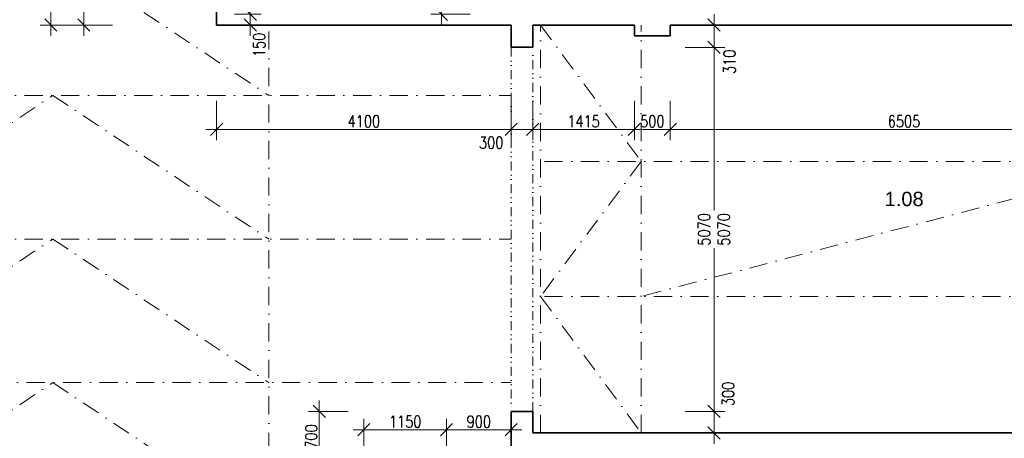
# Model space of a CAD drawing. Header units: millimetres. Extents: x -485339 to 286898, y -1189934 to 1602269.
# Tile 74 of 230: x -77345 to -63641, y -1056553 to -1050723. Entities that reach past the tile are written whole.
import ezdxf

# ---------------------------------------------------------------- set-up
doc = ezdxf.new("R2010")
doc.units = ezdxf.units.MM
doc.header["$LTSCALE"] = 10
doc.linetypes.add('DASHDOT', pattern=[25.4, 12.7, -6.35, 0, -6.35])
doc.linetypes.add('DĚLICÍ2', pattern=[15.875, 6.35, -3.175, 0, -3.175, 0, -3.175])
doc.layers.get('Defpoints').update_dxf_attribs({"lineweight": 0})
for name, color, linetype, lineweight in [('St_kóty', 132, 'Continuous', 18), ('St_plocha_místnosti', 250, 'Continuous', 18), ('St_čáry_nad', 250, 'DĚLICÍ2', 18), ('St_čáry_obrys', 5, 'Continuous', 35), ('St_čáry_osy', 250, 'DASHDOT', 18)]:
    doc.layers.add(name, color=color, linetype=linetype, lineweight=lineweight)
doc.styles.add('Andy', font='arial.ttf')
doc.styles.get("Standard").update_dxf_attribs({"font": 'simplex.shx', "width": 0.8})
doc.dimstyles.new('stavebníM100', dxfattribs={"dimtxt": 165, "dimasz": 170, "dimexe": 150, "dimexo": 100, "dimgap": 30, "dimtad": 1, "dimdec": 0, "dimtxsty": 'Standard', "dimblk": 'OBLIQUE', "dimcen": -2.5, "dimdle": 150, "dimclrd": 256, "dimclre": 256, "dimclrt": 256, "dimadec": 4, "dimazin": 0, "dimtfac": 1, "dimtdec": 0, "dimtmove": 2, "dimatfit": 3, "dimldrblk": 'OBLIQUE', "dimfxl": 400, "dimfxlon": 1, "dimlwd": -1, "dimlwe": -1, "dimarcsym": 0})
doc.dimstyles.new('stavebníM100_modul', dxfattribs={"dimtxt": 250, "dimasz": 200, "dimexe": 150, "dimexo": 100, "dimgap": 30, "dimtad": 1, "dimdec": 0, "dimtxsty": 'Standard', "dimblk": 'DOT', "dimcen": -2.5, "dimdle": 150, "dimclrd": 256, "dimclre": 256, "dimclrt": 256, "dimadec": 4, "dimazin": 0, "dimtfac": 1, "dimtdec": 0, "dimtmove": 2, "dimatfit": 3, "dimldrblk": 'OBLIQUE', "dimfxl": 400, "dimfxlon": 1, "dimlwd": -1, "dimlwe": -1, "dimarcsym": 0})

# ---------------------------------------------------------------- blocks, each defined once
blk = doc.blocks.new('_Dot')
at = {"color": 0, "linetype": 'ByBlock', "lineweight": -2}
blk.add_line((-0.5, 0), (-1, 0), dxfattribs=at)
at = {"color": 0, "linetype": 'ByBlock', "const_width": 0.5}
blk.add_lwpolyline([(-0.25, 0, 1), (0.25, 0, 1)], format="xyb", close=True, dxfattribs=at)
blk = doc.blocks.new('*D5730')
at = {"layer": 'Defpoints', "color": 0}
for p in [(-71193, -1040782), (-59185, -1040783), (-71193, -1064041)]:
    blk.add_point(p, dxfattribs=at)
at = {"layer": 'St_kóty'}
for p, q in [((-71193, -1063641), (-71193, -1064191)), ((-59185, -1063641), (-59185, -1064191)), ((-59385, -1064041), (-70993, -1064041))]:
    blk.add_line(p, q, dxfattribs=at)
at = {"layer": 'St_kóty', "xscale": 200, "yscale": 200, "zscale": 200, "rotation": 180}
blk.add_blockref('_Dot', (-71193, -1064041), dxfattribs=at)
at = {"layer": 'St_kóty', "xscale": 200, "yscale": 200, "zscale": 200}
blk.add_blockref('_Dot', (-59185, -1064041), dxfattribs=at)
at = {"layer": 'St_kóty', "insert": (-65189, -1063886), "char_height": 250, "attachment_point": 5}
blk.add_mtext('12008', dxfattribs=at)
blk = doc.blocks.new('_OBLIQUE')
at = {"color": 0, "linetype": 'ByBlock'}
blk.add_line((-0.5, -0.5), (0.5, 0.5), dxfattribs=at)
blk = doc.blocks.new('*D5731')
at = {"layer": 'Defpoints', "color": 0}
for p in [(-83185, -1040868), (-71193, -1040782), (-83185, -1064041)]:
    blk.add_point(p, dxfattribs=at)
at = {"layer": 'St_kóty'}
for p, q in [((-83185, -1063641), (-83185, -1064191)), ((-71193, -1063641), (-71193, -1064191)), ((-71393, -1064041), (-82985, -1064041))]:
    blk.add_line(p, q, dxfattribs=at)
at = {"layer": 'St_kóty', "linetype": 'ByBlock', "xscale": 200, "yscale": 200, "zscale": 200, "rotation": 180}
blk.add_blockref('_Dot', (-83185, -1064041), dxfattribs=at)
at = {"layer": 'St_kóty', "linetype": 'ByBlock', "xscale": 200, "yscale": 200, "zscale": 200}
blk.add_blockref('_Dot', (-71193, -1064041), dxfattribs=at)
at = {"layer": 'St_kóty', "insert": (-77189, -1063886), "char_height": 250, "attachment_point": 5}
blk.add_mtext('11992', dxfattribs=at)
blk = doc.blocks.new('*D5786')
at = {"layer": 'Defpoints', "color": 0}
for p in [(-74605, -1050798), (-70505, -1050798), (-70505, -1052251)]:
    blk.add_point(p, dxfattribs=at)
at = {"layer": 'St_kóty'}
for p, q in [((-74605, -1051851), (-74605, -1052401)), ((-70505, -1051851), (-70505, -1052401)), ((-74755, -1052251), (-70355, -1052251))]:
    blk.add_line(p, q, dxfattribs=at)
at = {"layer": 'St_kóty', "linetype": 'ByBlock', "xscale": 170, "yscale": 170, "zscale": 170, "rotation": 180}
blk.add_blockref('_OBLIQUE', (-74605, -1052251), dxfattribs=at)
at = {"layer": 'St_kóty', "linetype": 'ByBlock', "xscale": 170, "yscale": 170, "zscale": 170}
blk.add_blockref('_OBLIQUE', (-70505, -1052251), dxfattribs=at)
at = {"layer": 'St_kóty', "insert": (-72555, -1052138), "char_height": 165, "attachment_point": 5}
blk.add_mtext('4100', dxfattribs=at)
blk = doc.blocks.new('*D5787')
at = {"layer": 'Defpoints', "color": 0}
for p in [(-70505, -1050798), (-70205, -1051108), (-70205, -1052251)]:
    blk.add_point(p, dxfattribs=at)
at = {"layer": 'St_kóty'}
for p, q in [((-70505, -1051851), (-70505, -1052401)), ((-70205, -1051851), (-70205, -1052401)), ((-70655, -1052251), (-70055, -1052251))]:
    blk.add_line(p, q, dxfattribs=at)
at = {"layer": 'St_kóty', "linetype": 'ByBlock', "xscale": 170, "yscale": 170, "zscale": 170, "rotation": 180}
blk.add_blockref('_OBLIQUE', (-70505, -1052251), dxfattribs=at)
at = {"layer": 'St_kóty', "linetype": 'ByBlock', "xscale": 170, "yscale": 170, "zscale": 170}
blk.add_blockref('_OBLIQUE', (-70205, -1052251), dxfattribs=at)
at = {"layer": 'St_kóty', "insert": (-70783, -1052435), "char_height": 165, "attachment_point": 5}
blk.add_mtext('300', dxfattribs=at)
blk = doc.blocks.new('*D5788')
at = {"layer": 'Defpoints', "color": 0}
for p in [(-68790, -1050948), (-70205, -1051108), (-68790, -1052251)]:
    blk.add_point(p, dxfattribs=at)
at = {"layer": 'St_kóty'}
for p, q in [((-70205, -1051851), (-70205, -1052401)), ((-68790, -1051851), (-68790, -1052401)), ((-70355, -1052251), (-68640, -1052251))]:
    blk.add_line(p, q, dxfattribs=at)
at = {"layer": 'St_kóty', "linetype": 'ByBlock', "xscale": 170, "yscale": 170, "zscale": 170, "rotation": 180}
blk.add_blockref('_OBLIQUE', (-70205, -1052251), dxfattribs=at)
at = {"layer": 'St_kóty', "linetype": 'ByBlock', "xscale": 170, "yscale": 170, "zscale": 170}
blk.add_blockref('_OBLIQUE', (-68790, -1052251), dxfattribs=at)
at = {"layer": 'St_kóty', "insert": (-69497, -1052138), "char_height": 165, "attachment_point": 5}
blk.add_mtext('1415', dxfattribs=at)
blk = doc.blocks.new('*D5789')
at = {"layer": 'Defpoints', "color": 0}
for p in [(-68790, -1050948), (-68290, -1050948), (-68290, -1052251)]:
    blk.add_point(p, dxfattribs=at)
at = {"layer": 'St_kóty'}
for p, q in [((-68790, -1051851), (-68790, -1052401)), ((-68290, -1051851), (-68290, -1052401)), ((-68940, -1052251), (-68140, -1052251))]:
    blk.add_line(p, q, dxfattribs=at)
at = {"layer": 'St_kóty', "linetype": 'ByBlock', "xscale": 170, "yscale": 170, "zscale": 170, "rotation": 180}
blk.add_blockref('_OBLIQUE', (-68790, -1052251), dxfattribs=at)
at = {"layer": 'St_kóty', "linetype": 'ByBlock', "xscale": 170, "yscale": 170, "zscale": 170}
blk.add_blockref('_OBLIQUE', (-68290, -1052251), dxfattribs=at)
at = {"layer": 'St_kóty', "insert": (-68540, -1052138), "char_height": 165, "attachment_point": 5}
blk.add_mtext('500', dxfattribs=at)
blk = doc.blocks.new('*D5790')
at = {"layer": 'Defpoints', "color": 0}
for p in [(-68290, -1050948), (-61785, -1050948), (-61785, -1052251)]:
    blk.add_point(p, dxfattribs=at)
at = {"layer": 'St_kóty'}
for p, q in [((-68290, -1051851), (-68290, -1052401)), ((-61785, -1051851), (-61785, -1052401)), ((-68440, -1052251), (-61635, -1052251))]:
    blk.add_line(p, q, dxfattribs=at)
at = {"layer": 'St_kóty', "linetype": 'ByBlock', "xscale": 170, "yscale": 170, "zscale": 170, "rotation": 180}
blk.add_blockref('_OBLIQUE', (-68290, -1052251), dxfattribs=at)
at = {"layer": 'St_kóty', "linetype": 'ByBlock', "xscale": 170, "yscale": 170, "zscale": 170}
blk.add_blockref('_OBLIQUE', (-61785, -1052251), dxfattribs=at)
at = {"layer": 'St_kóty', "insert": (-65037, -1052138), "char_height": 165, "attachment_point": 5}
blk.add_mtext('6505', dxfattribs=at)
blk = doc.blocks.new('*D5794')
at = {"layer": 'Defpoints', "color": 0}
for p in [(-71405, -1056433), (-72555, -1056848), (-71405, -1056878)]:
    blk.add_point(p, dxfattribs=at)
at = {"layer": 'St_kóty'}
for p, q in [((-72555, -1056748), (-72555, -1056283)), ((-71405, -1056778), (-71405, -1056283)), ((-72705, -1056433), (-71255, -1056433))]:
    blk.add_line(p, q, dxfattribs=at)
at = {"layer": 'St_kóty', "linetype": 'ByBlock', "xscale": 170, "yscale": 170, "zscale": 170, "rotation": 180}
blk.add_blockref('_OBLIQUE', (-72555, -1056433), dxfattribs=at)
at = {"layer": 'St_kóty', "linetype": 'ByBlock', "xscale": 170, "yscale": 170, "zscale": 170}
blk.add_blockref('_OBLIQUE', (-71405, -1056433), dxfattribs=at)
at = {"layer": 'St_kóty', "insert": (-71980, -1056321), "char_height": 165, "attachment_point": 5}
blk.add_mtext('1150', dxfattribs=at)
blk = doc.blocks.new('*D5795')
at = {"layer": 'Defpoints', "color": 0}
for p in [(-70505, -1056178), (-70505, -1056433), (-71405, -1056878)]:
    blk.add_point(p, dxfattribs=at)
at = {"layer": 'St_kóty'}
for p, q in [((-71405, -1056778), (-71405, -1056283)), ((-70505, -1056278), (-70505, -1056583)), ((-71555, -1056433), (-70355, -1056433))]:
    blk.add_line(p, q, dxfattribs=at)
at = {"layer": 'St_kóty', "linetype": 'ByBlock', "xscale": 170, "yscale": 170, "zscale": 170, "rotation": 180}
blk.add_blockref('_OBLIQUE', (-71405, -1056433), dxfattribs=at)
at = {"layer": 'St_kóty', "linetype": 'ByBlock', "xscale": 170, "yscale": 170, "zscale": 170}
blk.add_blockref('_OBLIQUE', (-70505, -1056433), dxfattribs=at)
at = {"layer": 'St_kóty', "insert": (-70955, -1056321), "char_height": 165, "attachment_point": 5}
blk.add_mtext('900', dxfattribs=at)
blk = doc.blocks.new('*D5796')
at = {"layer": 'Defpoints', "color": 0}
for p in [(-70505, -1056178), (-73175, -1056878), (-70505, -1056878)]:
    blk.add_point(p, dxfattribs=at)
at = {"layer": 'St_kóty'}
for p, q in [((-73175, -1056028), (-73175, -1057028)), ((-72775, -1056178), (-73325, -1056178)), ((-72775, -1056878), (-73325, -1056878))]:
    blk.add_line(p, q, dxfattribs=at)
at = {"layer": 'St_kóty', "linetype": 'ByBlock', "xscale": 170, "yscale": 170, "zscale": 170}
for p, rotation in [((-73175, -1056178), 90), ((-73175, -1056878), 270)]:
    blk.add_blockref('_OBLIQUE', p, dxfattribs=dict(at, rotation=rotation))
at = {"layer": 'St_kóty', "insert": (-73287, -1056528), "char_height": 165, "attachment_point": 5, "rotation": 90}
blk.add_mtext('700', dxfattribs=at)
blk = doc.blocks.new('*D5807')
at = {"layer": 'Defpoints', "color": 0}
for p in [(-70205, -1056178), (-67681, -1056178), (-70205, -1056478)]:
    blk.add_point(p, dxfattribs=at)
at = {"layer": 'St_kóty'}
for p, q in [((-67681, -1056628), (-67681, -1056028)), ((-68081, -1056178), (-67531, -1056178)), ((-68081, -1056478), (-67531, -1056478))]:
    blk.add_line(p, q, dxfattribs=at)
at = {"layer": 'St_kóty', "linetype": 'ByBlock', "xscale": 170, "yscale": 170, "zscale": 170}
for p, rotation in [((-67681, -1056178), 90), ((-67681, -1056478), 270)]:
    blk.add_blockref('_OBLIQUE', p, dxfattribs=dict(at, rotation=rotation))
at = {"layer": 'St_kóty', "insert": (-67485, -1055935), "char_height": 165, "attachment_point": 5, "rotation": 90}
blk.add_mtext('300', dxfattribs=at)
blk = doc.blocks.new('*D5808')
at = {"layer": 'Defpoints', "color": 0}
for p in [(-70205, -1051108), (-67681, -1051108), (-70205, -1056178)]:
    blk.add_point(p, dxfattribs=at)
at = {"layer": 'St_kóty'}
for p, q in [((-67681, -1050958), (-67681, -1053380)), ((-68081, -1051108), (-67531, -1051108)), ((-67681, -1056328), (-67681, -1053905)), ((-68081, -1056178), (-67531, -1056178))]:
    blk.add_line(p, q, dxfattribs=at)
at = {"layer": 'St_kóty', "linetype": 'ByBlock', "xscale": 170, "yscale": 170, "zscale": 170}
for p, rotation in [((-67681, -1051108), 90), ((-67681, -1056178), 270)]:
    blk.add_blockref('_OBLIQUE', p, dxfattribs=dict(at, rotation=rotation))
at = {"layer": 'St_kóty', "insert": (-67681, -1053643), "char_height": 165, "attachment_point": 5, "rotation": 90}
blk.add_mtext('5070\\P5070', dxfattribs=at)
blk = doc.blocks.new('*D5809')
at = {"layer": 'Defpoints', "color": 0}
for p in [(-70205, -1050798), (-67681, -1050798), (-70205, -1051108)]:
    blk.add_point(p, dxfattribs=at)
at = {"layer": 'St_kóty'}
for p, q in [((-67681, -1051258), (-67681, -1050648)), ((-68081, -1050798), (-67531, -1050798)), ((-68081, -1051108), (-67531, -1051108))]:
    blk.add_line(p, q, dxfattribs=at)
at = {"layer": 'St_kóty', "linetype": 'ByBlock', "xscale": 170, "yscale": 170, "zscale": 170}
for p, rotation in [((-67681, -1050798), 90), ((-67681, -1051108), 270)]:
    blk.add_blockref('_OBLIQUE', p, dxfattribs=dict(at, rotation=rotation))
at = {"layer": 'St_kóty', "insert": (-67466, -1051309), "char_height": 165, "attachment_point": 5, "rotation": 90}
blk.add_mtext('310', dxfattribs=at)
blk = doc.blocks.new('*D5820')
at = {"layer": 'Defpoints', "color": 0}
for p in [(-76453, -1049998), (-74605, -1049998), (-74605, -1050798)]:
    blk.add_point(p, dxfattribs=at)
at = {"layer": 'St_kóty'}
for p, q in [((-76453, -1050948), (-76453, -1049848)), ((-76053, -1049998), (-76603, -1049998)), ((-76053, -1050798), (-76603, -1050798))]:
    blk.add_line(p, q, dxfattribs=at)
at = {"layer": 'St_kóty', "linetype": 'ByBlock', "xscale": 170, "yscale": 170, "zscale": 170}
for p, rotation in [((-76453, -1049998), 90), ((-76453, -1050798), 270)]:
    blk.add_blockref('_OBLIQUE', p, dxfattribs=dict(at, rotation=rotation))
at = {"layer": 'St_kóty', "insert": (-76565, -1050398), "char_height": 165, "attachment_point": 5, "rotation": 90}
blk.add_mtext('800', dxfattribs=at)
blk = doc.blocks.new('*D5826')
at = {"layer": 'Defpoints', "color": 0}
for p in [(-74605, -1041818), (-76912, -1050798), (-74605, -1050798)]:
    blk.add_point(p, dxfattribs=at)
at = {"layer": 'St_kóty'}
for p, q in [((-76912, -1041668), (-76912, -1050948)), ((-76512, -1041818), (-77062, -1041818)), ((-76512, -1050798), (-77062, -1050798))]:
    blk.add_line(p, q, dxfattribs=at)
at = {"layer": 'St_kóty', "linetype": 'ByBlock', "xscale": 170, "yscale": 170, "zscale": 170}
for p, rotation in [((-76912, -1041818), 90), ((-76912, -1050798), 270)]:
    blk.add_blockref('_OBLIQUE', p, dxfattribs=dict(at, rotation=rotation))
at = {"layer": 'St_kóty', "insert": (-77024, -1046308), "char_height": 165, "attachment_point": 5, "rotation": 90}
blk.add_mtext('8980', dxfattribs=at)
blk = doc.blocks.new('*D5827')
at = {"layer": 'Defpoints', "color": 0}
for p in [(-74455, -1050648), (-74136, -1050648), (-74605, -1050798)]:
    blk.add_point(p, dxfattribs=at)
at = {"layer": 'St_kóty'}
for p, q in [((-74136, -1050948), (-74136, -1050498)), ((-74355, -1050648), (-73986, -1050648)), ((-74505, -1050798), (-73986, -1050798))]:
    blk.add_line(p, q, dxfattribs=at)
at = {"layer": 'St_kóty', "linetype": 'ByBlock', "xscale": 170, "yscale": 170, "zscale": 170}
for p, rotation in [((-74136, -1050648), 90), ((-74136, -1050798), 270)]:
    blk.add_blockref('_OBLIQUE', p, dxfattribs=dict(at, rotation=rotation))
at = {"layer": 'St_kóty', "insert": (-74012, -1051074), "char_height": 165, "attachment_point": 5, "rotation": 90}
blk.add_mtext('150', dxfattribs=at)
blk = doc.blocks.new('*D5828')
at = {"layer": 'Defpoints', "color": 0}
for p in [(-74455, -1048848), (-74136, -1048848), (-74455, -1050648)]:
    blk.add_point(p, dxfattribs=at)
at = {"layer": 'St_kóty'}
for p, q in [((-74136, -1050798), (-74136, -1048698)), ((-74355, -1048848), (-73986, -1048848)), ((-74355, -1050648), (-73986, -1050648))]:
    blk.add_line(p, q, dxfattribs=at)
at = {"layer": 'St_kóty', "linetype": 'ByBlock', "xscale": 170, "yscale": 170, "zscale": 170}
for p, rotation in [((-74136, -1048848), 90), ((-74136, -1050648), 270)]:
    blk.add_blockref('_OBLIQUE', p, dxfattribs=dict(at, rotation=rotation))
at = {"layer": 'St_kóty', "insert": (-74248, -1049748), "char_height": 165, "attachment_point": 5, "rotation": 90}
blk.add_mtext('1800', dxfattribs=at)
blk = doc.blocks.new('*D5834')
at = {"layer": 'Defpoints', "color": 0}
for p in [(-71474, -1049398), (-70505, -1049398), (-70505, -1050648)]:
    blk.add_point(p, dxfattribs=at)
at = {"layer": 'St_kóty'}
for p, q in [((-71474, -1050798), (-71474, -1049248)), ((-71074, -1049398), (-71624, -1049398)), ((-71074, -1050648), (-71624, -1050648))]:
    blk.add_line(p, q, dxfattribs=at)
at = {"layer": 'St_kóty', "linetype": 'ByBlock', "xscale": 170, "yscale": 170, "zscale": 170}
for p, rotation in [((-71474, -1049398), 90), ((-71474, -1050648), 270)]:
    blk.add_blockref('_OBLIQUE', p, dxfattribs=dict(at, rotation=rotation))
at = {"layer": 'St_kóty', "insert": (-71587, -1050023), "char_height": 165, "attachment_point": 5, "rotation": 90}
blk.add_mtext('1250', dxfattribs=at)
blk = doc.blocks.new('*D6628')
at = {"layer": 'Defpoints', "color": 0}
for p in [(-43625, -1042046), (-140555, -1060078), (-43625, -1065645)]:
    blk.add_point(p, dxfattribs=at)
at = {"layer": 'St_kóty'}
for p, q in [((-140555, -1065245), (-140555, -1065795)), ((-43625, -1065245), (-43625, -1065795)), ((-140705, -1065645), (-43475, -1065645))]:
    blk.add_line(p, q, dxfattribs=at)
at = {"layer": 'St_kóty', "linetype": 'ByBlock', "xscale": 170, "yscale": 170, "zscale": 170, "rotation": 180}
blk.add_blockref('_OBLIQUE', (-140555, -1065645), dxfattribs=at)
at = {"layer": 'St_kóty', "linetype": 'ByBlock', "xscale": 170, "yscale": 170, "zscale": 170}
blk.add_blockref('_OBLIQUE', (-43625, -1065645), dxfattribs=at)
at = {"layer": 'St_kóty', "insert": (-92090, -1065533), "char_height": 165, "attachment_point": 5}
blk.add_mtext('96930', dxfattribs=at)

msp = doc.modelspace()

# ---------------------------------------------------------------- linework, layer by layer
at = {"layer": 'St_čáry_nad', "ltscale": 2}
for points in [[(-70504.9, -1051107.6), (-70504.9, -1056177.6)], [(-70204.9, -1056177.6), (-70204.9, -1051107.6)]]:
    msp.add_lwpolyline(points, dxfattribs=at)
at = {"layer": 'St_čáry_obrys', "ltscale": 2}
for points in [[(-74604.9, -1050497.6), (-74604.9, -1050797.6)], [(-70504.9, -1050797.6), (-74604.9, -1050797.6)], [(-70504.9, -1050797.6), (-70504.9, -1051107.6)], [(-68790.1, -1050797.6), (-70204.9, -1050797.6)], [(-70204.9, -1050797.6), (-70204.9, -1051107.6)], [(-68790.1, -1050797.6), (-68790.1, -1050947.6)], [(-61784.9, -1050797.6), (-68290.1, -1050797.6)], [(-68290.1, -1050797.6), (-68290.1, -1050947.6)], [(-68790.1, -1050947.6), (-68290.1, -1050947.6)], [(-70204.9, -1051107.6), (-70504.9, -1051107.6)], [(-70504.9, -1056877.6), (-70504.9, -1056177.6)], [(-70204.9, -1056177.6), (-70504.9, -1056177.6)], [(-70204.9, -1056477.6), (-70204.9, -1056177.6)], [(-60024.9, -1056477.6), (-70204.9, -1056477.6)]]:
    msp.add_lwpolyline(points, dxfattribs=at)
at = {"layer": 'St_čáry_osy', "ltscale": 2}
for points in [[(-79879.9, -1051777.6), (-76884.2, -1049777.6), (-73879.9, -1051777.6)], [(-73879.9, -1059777.6), (-73879.9, -1050797.6)], [(-70094.9, -1056477.6), (-70094.9, -1050797.6)], [(-70094.9, -1050797.6), (-68694.9, -1052697.6), (-70094.9, -1054577.6), (-68694.9, -1056477.6)], [(-68694.9, -1056477.6), (-68694.9, -1050797.6)], [(-80834.2, -1051777.6), (-70504.9, -1051777.6)], [(-79879.9, -1053777.6), (-76884.2, -1051777.6), (-73879.9, -1053777.6)], [(-60134.9, -1052697.6), (-70094.9, -1052697.6)], [(-61534.9, -1052697.6), (-68694.9, -1054577.6)], [(-80834.2, -1053777.6), (-70504.9, -1053777.6)], [(-79879.9, -1055777.6), (-76884.2, -1053777.6), (-73879.9, -1055777.6)], [(-60134.9, -1054577.6), (-70094.9, -1054577.6)], [(-140254.9, -1055777.6), (-70504.9, -1055777.6)], [(-79879.9, -1057777.6), (-76884.2, -1055777.6), (-73879.9, -1057777.6)]]:
    msp.add_lwpolyline(points, dxfattribs=at)

# ---------------------------------------------------------------- texts
at = {"layer": 'St_plocha_místnosti', "ltscale": 2, "style": 'Andy'}
msp.add_text('1.08', height=200, dxfattribs=at).set_placement((-65306.9, -1053319.3))

# ---------------------------------------------------------------- dimensions: what is measured, and where the dimension line sits
at = {"layer": 'St_kóty'}
for base, p1, p2, dimstyle, picture, middle in [((-83184.9, -1064041.5), (-71193, -1040782.2), (-83184.9, -1040867.6), 'stavebníM100_modul', '*D5731', (-77188.9, -1063886.5)), ((-71193, -1064041.5), (-59184.9, -1040782.6), (-71193, -1040782.2), 'stavebníM100_modul', '*D5730', (-65188.9, -1063886.5)), ((-70504.9, -1052250.8), (-74604.9, -1050797.6), (-70504.9, -1050797.6), 'stavebníM100', '*D5786', (-72554.9, -1052138.3)), ((-68790.1, -1052250.8), (-70204.9, -1051107.6), (-68790.1, -1050947.6), 'stavebníM100', '*D5788', (-69497.5, -1052138.3)), ((-68290.1, -1052250.8), (-68790.1, -1050947.6), (-68290.1, -1050947.6), 'stavebníM100', '*D5789', (-68540.1, -1052138.3)), ((-61784.9, -1052250.8), (-68290.1, -1050947.6), (-61784.9, -1050947.6), 'stavebníM100', '*D5790', (-65037.5, -1052138.3)), ((-71404.9, -1056433.5), (-72554.9, -1056847.6), (-71404.9, -1056877.6), 'stavebníM100', '*D5794', (-71979.9, -1056321)), ((-70504.9, -1056433.5), (-71404.9, -1056877.6), (-70504.9, -1056177.6), 'stavebníM100', '*D5795', (-70954.9, -1056321))]:
    dim = msp.add_linear_dim(base=base, p1=p1, p2=p2, dimstyle=dimstyle, dxfattribs=at)
    dim.commit()
    dim.dimension.update_dxf_attribs({"geometry": picture, "text_midpoint": middle})
for base, p1, p2, picture, middle in [((-76911.7, -1050797.6), (-74604.9, -1041817.6), (-74604.9, -1050797.6), '*D5826', (-77024.2, -1046307.6)), ((-74135.6, -1048847.6), (-74454.9, -1050647.6), (-74454.9, -1048847.6), '*D5828', (-74248.1, -1049747.6)), ((-71474.1, -1049397.6), (-70504.9, -1050647.6), (-70504.9, -1049397.6), '*D5834', (-71586.6, -1050022.6)), ((-76452.7, -1049997.6), (-74604.9, -1050797.6), (-74604.9, -1049997.6), '*D5820', (-76565.2, -1050397.6)), ((-73174.7, -1056877.6), (-70504.9, -1056177.6), (-70504.9, -1056877.6), '*D5796', (-73287.2, -1056527.6))]:
    dim = msp.add_linear_dim(base=base, p1=p1, p2=p2, angle=90, dimstyle='stavebníM100', dxfattribs=at)
    dim.commit()
    dim.dimension.update_dxf_attribs({"geometry": picture, "text_midpoint": middle})
dim = msp.add_linear_dim(base=(-43625.2, -1065645.1), p1=(-140554.9, -1060077.6), p2=(-43625.2, -1042045.8), dimstyle='stavebníM100', override={"dimtxsty": 'Standard', "dimldrblk": 'OBLIQUE'}, dxfattribs=at)
dim.commit()
dim.dimension.update_dxf_attribs({"geometry": '*D6628', "text_midpoint": (-92090, -1065532.6)})
for base, p1, p2, picture, middle in [((-74135.6, -1050647.6), (-74604.9, -1050797.6), (-74454.9, -1050647.6), '*D5827', (-74012.4, -1051074.4)), ((-67681.1, -1050797.6), (-70204.9, -1051107.6), (-70204.9, -1050797.6), '*D5809', (-67465.9, -1051308.9)), ((-67681.1, -1056177.6), (-70204.9, -1056477.6), (-70204.9, -1056177.6), '*D5807', (-67485.4, -1055935.2))]:
    dim = msp.add_linear_dim(base=base, p1=p1, p2=p2, angle=90, dimstyle='stavebníM100', dxfattribs=at)
    dim.commit()
    dim.dimension.update_dxf_attribs({"geometry": picture, "text_midpoint": middle, "dimtype": 160})
dim = msp.add_linear_dim(base=(-70204.9, -1052250.8), p1=(-70504.9, -1050797.6), p2=(-70204.9, -1051107.6), dimstyle='stavebníM100', dxfattribs=at)
dim.commit()
dim.dimension.update_dxf_attribs({"geometry": '*D5787', "text_midpoint": (-70782.8, -1052435.2), "dimtype": 160})
dim = msp.add_linear_dim(base=(-67681.1, -1051107.6), p1=(-70204.9, -1056177.6), p2=(-70204.9, -1051107.6), angle=90, text='<>\\P5070', dimstyle='stavebníM100', override={"dimtxsty": 'Standard'}, dxfattribs=at)
dim.commit()
dim.dimension.update_dxf_attribs({"geometry": '*D5808', "text_midpoint": (-67681.1, -1053642.6), "dimtype": 160})

doc.saveas('drawing.dxf')
